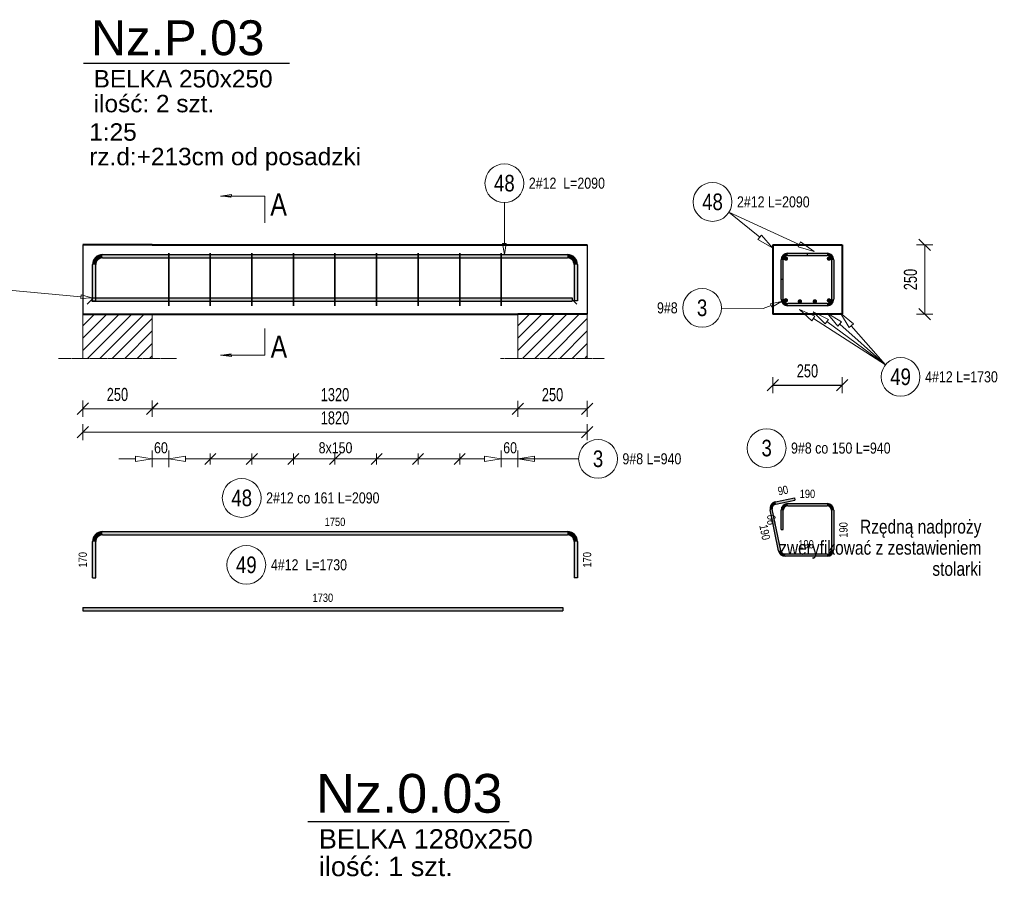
# Model space of a CAD drawing. Extents: x -1906120 to 89837, y -39133 to 303704.
# Tile 32 of 55: x 19945 to 23498, y -211 to 2892. Entities that reach past the tile are written whole.
import ezdxf

# ---------------------------------------------------------------- set-up
doc = ezdxf.new("R2010")
doc.units = 0
doc.header["$LTSCALE"] = 10
doc.header["$MEASUREMENT"] = 0
doc.linetypes.add('HIDDEN', pattern=[0.375, 0.25, -0.125])
for name, color, linetype in [('C_text', 1, 'Continuous'), ('RCAD_kształt pręta', 7, 'Continuous'), ('RCAD_opis kształtu pręta', 7, 'Continuous'), ('RCAD_opis rozkładu', 7, 'Continuous'), ('RCAD_pręt wyrzucony', 130, 'Continuous'), ('RCAD_pręty punktowe', 7, 'Continuous'), ('RCAD_rozkład pręta', 7, 'Continuous'), ('RCAD_symbole graficzne', 7, 'Continuous')]:
    doc.layers.add(name, color=color, linetype=linetype)
for name, color, linetype, lineweight in [('P-Linia1', 3, 'Continuous', 40), ('P-Linia3', 6, 'Continuous', 60), ('P-Linia4', 253, 'Continuous', 5), ('P-Opis', 1, 'Continuous', 18), ('P-Przerywana', 13, 'HIDDEN', 9), ('P-Wymiar', 254, 'Continuous', 9), ('RCAD_deskowanie', 3, 'Continuous', 40)]:
    doc.layers.add(name, color=color, linetype=linetype, lineweight=lineweight)
doc.styles.add('_Fd Opis', font='arial.ttf')
doc.styles.add('_Fdelita opis', font='arial.ttf')
doc.styles.add('ROMANS', font='arial.ttf', dxfattribs={"width": 0.7})
doc.styles.add('style1', font='arial.ttf', dxfattribs={"width": 0.8})
doc.dimstyles.new('A25', dxfattribs={"dimscale": 27, "dimtxt": 1.75, "dimasz": 0.06, "dimexe": 0, "dimexo": 0, "dimgap": 1, "dimtad": 1, "dimdec": 4, "dimrnd": 0.1, "dimdsep": 46, "dimtxsty": 'ROMANS', "dimblk": '[[[[[[[[', "dimcen": 2, "dimdle": 2, "dimse1": 1, "dimse2": 1, "dimclrd": 256, "dimclrt": 1, "dimadec": 0, "dimazin": 0, "dimtfac": 1, "dimtdec": 4, "dimtix": 1, "dimtmove": 2, "dimatfit": 3, "dimldrblk": '[[[[[[[[', "dimfxl": 0, "dimtvp": 0.6, "dimtolj": 1, "dimlwd": -1, "dimarcsym": 0})

# ---------------------------------------------------------------- blocks, each defined once
blk = doc.blocks.new('[[[[[[[[')
at = {"layer": 'P-Wymiar'}
for p, q in [((-12.72792206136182, -12.72792206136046), (12.72792206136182, 12.72792206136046)), ((0, 0), (-4.628327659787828, 0)), ((1.818989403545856e-12, 18.00000000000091), (1.818989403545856e-12, -18.00000000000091))]:
    blk.add_line(p, q, dxfattribs=at)
blk = doc.blocks.new('*D330')
at = {"layer": 'Defpoints', "color": 0, "transparency": 16777216}
for p in [(21743.10343980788, 1708.186529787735), (21993.10343980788, 1708.186529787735), (21993.10343980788, 1486.852137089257)]:
    blk.add_point(p, dxfattribs=at)
at = {"layer": 'P-Wymiar', "transparency": 16777216}
blk.add_line((21744.72343980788, 1486.852137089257), (21991.48343980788, 1486.852137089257), dxfattribs=at)
at = {"layer": 'P-Wymiar', "transparency": 16777216, "xscale": 1.62, "yscale": 1.62, "zscale": 1.62, "rotation": 180}
blk.add_blockref('[[[[[[[[', (21743.10343980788, 1486.852137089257), dxfattribs=at)
at = {"layer": 'P-Wymiar', "transparency": 16777216, "xscale": 1.62, "yscale": 1.62, "zscale": 1.62}
blk.add_blockref('[[[[[[[[', (21993.10343980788, 1486.852137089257), dxfattribs=at)
at = {"layer": 'P-Wymiar', "color": 1, "transparency": 16777216, "insert": (21868.10343980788, 1537.976710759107), "char_height": 47.25, "attachment_point": 5, "style": 'ROMANS'}
blk.add_mtext('\\A1;250', dxfattribs=at)
blk = doc.blocks.new('*D331')
at = {"layer": 'Defpoints', "color": 0, "transparency": 16777216}
for p in [(20173.10343980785, 1933.715467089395), (20423.10343980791, 1933.715467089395), (20173.10343980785, 1487.5158765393)]:
    blk.add_point(p, dxfattribs=at)
at = {"layer": 'P-Wymiar', "transparency": 16777216}
blk.add_line((20421.48343980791, 1487.5158765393), (20174.72343980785, 1487.5158765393), dxfattribs=at)
at = {"layer": 'P-Wymiar', "transparency": 16777216, "xscale": 1.62, "yscale": 1.62, "zscale": 1.62, "rotation": 180}
blk.add_blockref('[[[[[[[[', (20173.10343980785, 1487.5158765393), dxfattribs=at)
at = {"layer": 'P-Wymiar', "transparency": 16777216, "xscale": 1.62, "yscale": 1.62, "zscale": 1.62}
blk.add_blockref('[[[[[[[[', (20423.10343980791, 1487.5158765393), dxfattribs=at)
at = {"layer": 'P-Wymiar', "color": 1, "transparency": 16777216, "insert": (20298.10343980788, 1538.64045020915), "char_height": 47.25, "attachment_point": 5, "style": 'ROMANS'}
blk.add_mtext('\\A1;250', dxfattribs=at)
blk = doc.blocks.new('*D332')
at = {"layer": 'Defpoints', "color": 0, "transparency": 16777216}
for p in [(22912.93615513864, 2078.769863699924), (22923.98226408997, 1828.769863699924), (23210.95495906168, 1828.769863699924)]:
    blk.add_point(p, dxfattribs=at)
at = {"layer": 'P-Wymiar', "transparency": 16777216}
blk.add_line((23210.95495906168, 2077.149863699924), (23210.95495906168, 1830.389863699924), dxfattribs=at)
at = {"layer": 'P-Wymiar', "transparency": 16777216, "xscale": 1.62, "yscale": 1.62, "zscale": 1.62}
for p, rotation in [((23210.95495906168, 2078.769863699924), 90), ((23210.95495906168, 1828.769863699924), 270)]:
    blk.add_blockref('[[[[[[[[', p, dxfattribs=dict(at, rotation=rotation))
at = {"layer": 'P-Wymiar', "color": 1, "transparency": 16777216, "insert": (23159.83038539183, 1953.769863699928), "char_height": 47.25, "attachment_point": 5, "rotation": 90, "style": 'ROMANS'}
blk.add_mtext('\\A1;250', dxfattribs=at)
blk = doc.blocks.new('*D333')
at = {"layer": 'Defpoints', "color": 0, "transparency": 16777216}
for p in [(20423.10343980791, 1874.986885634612), (21743.10343980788, 1874.986885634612), (21743.10343980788, 1486.852137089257)]:
    blk.add_point(p, dxfattribs=at)
at = {"layer": 'P-Wymiar', "transparency": 16777216}
blk.add_line((20424.72343980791, 1486.852137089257), (21741.48343980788, 1486.852137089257), dxfattribs=at)
at = {"layer": 'P-Wymiar', "transparency": 16777216, "xscale": 1.62, "yscale": 1.62, "zscale": 1.62, "rotation": 180}
blk.add_blockref('[[[[[[[[', (20423.10343980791, 1486.852137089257), dxfattribs=at)
at = {"layer": 'P-Wymiar', "transparency": 16777216, "xscale": 1.62, "yscale": 1.62, "zscale": 1.62}
blk.add_blockref('[[[[[[[[', (21743.10343980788, 1486.852137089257), dxfattribs=at)
at = {"layer": 'P-Wymiar', "color": 1, "transparency": 16777216, "insert": (21083.10343980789, 1537.992826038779), "char_height": 47.25, "attachment_point": 5, "style": 'ROMANS'}
blk.add_mtext('\\A1;1320', dxfattribs=at)
blk = doc.blocks.new('*D334')
at = {"layer": 'Defpoints', "color": 0, "transparency": 16777216}
for p in [(20173.10343980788, 1904.98688563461), (21993.10343980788, 1904.98688563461), (20173.10343980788, 1402.803796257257)]:
    blk.add_point(p, dxfattribs=at)
at = {"layer": 'P-Wymiar', "transparency": 16777216}
blk.add_line((21991.48343980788, 1402.803796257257), (20174.72343980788, 1402.803796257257), dxfattribs=at)
at = {"layer": 'P-Wymiar', "transparency": 16777216, "xscale": 1.62, "yscale": 1.62, "zscale": 1.62, "rotation": 180}
blk.add_blockref('[[[[[[[[', (20173.10343980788, 1402.803796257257), dxfattribs=at)
at = {"layer": 'P-Wymiar', "transparency": 16777216, "xscale": 1.62, "yscale": 1.62, "zscale": 1.62}
blk.add_blockref('[[[[[[[[', (21993.10343980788, 1402.803796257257), dxfattribs=at)
at = {"layer": 'P-Wymiar', "color": 1, "transparency": 16777216, "insert": (21083.10343980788, 1453.928369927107), "char_height": 47.25, "attachment_point": 5, "style": 'ROMANS'}
blk.add_mtext('\\A1;1820', dxfattribs=at)
blk = doc.blocks.new('*D335')
at = {"transparency": 16777216}
blk.add_line((22664.55615513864, 1572.684497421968), (22911.31615513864, 1572.684497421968), dxfattribs=at)
at = {"layer": 'Defpoints', "color": 0, "transparency": 16777216}
for p in [(22662.93615513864, 1696.243873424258), (22912.93615513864, 1696.243873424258), (22912.93615513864, 1572.684497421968)]:
    blk.add_point(p, dxfattribs=at)
at = {"transparency": 16777216, "xscale": 1.62, "yscale": 1.62, "zscale": 1.62, "rotation": 180}
blk.add_blockref('[[[[[[[[', (22662.93615513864, 1572.684497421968), dxfattribs=at)
at = {"transparency": 16777216, "xscale": 1.62, "yscale": 1.62, "zscale": 1.62}
blk.add_blockref('[[[[[[[[', (22912.93615513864, 1572.684497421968), dxfattribs=at)
at = {"color": 1, "transparency": 16777216, "insert": (22787.93615513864, 1623.809071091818), "char_height": 47.25, "attachment_point": 5, "style": 'ROMANS'}
blk.add_mtext('\\A1;250', dxfattribs=at)

msp = doc.modelspace()

# ---------------------------------------------------------------- hatches: boundary and pattern name
h = msp.add_hatch(color=1)
edge = h.paths.add_edge_path(flags=0)
edge.add_arc((22710.08104511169, 1878.645852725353), 8, 0, 360, ccw=False)
h = msp.add_hatch(color=1)
edge = h.paths.add_edge_path(flags=0)
edge.add_arc((22865.53884005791, 1878.252723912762), 8, 0, 360, ccw=False)
h = msp.add_hatch(color=1)
edge = h.paths.add_edge_path(flags=0)
edge.add_arc((22760.64411840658, 1874.769863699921), 8, 0, 360, ccw=False)
h = msp.add_hatch(color=1)
edge = h.paths.add_edge_path(flags=0)
edge.add_arc((22814.64411840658, 1874.769863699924), 8, 0, 360, ccw=False)
at = {"layer": 'P-Linia4'}
h = msp.add_hatch(dxfattribs=at)
h.set_pattern_fill('ANSI31', color=256, scale=10, style=0)
h.set_pattern_definition([(45, (-21023.27914066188, -6361.853837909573), (-22.45064030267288, 22.45064030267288), [])])
h.paths.add_polyline_path([(20173.10343980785, 1668.879446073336), (20173.10343980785, 1828.879446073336), (20422.44505565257, 1829.066786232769), (20422.44505565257, 1669.066786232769)])
h = msp.add_hatch(dxfattribs=at)
h.set_pattern_fill('ANSI31', color=256, scale=10, style=0)
h.set_pattern_definition([(45, (-19453.27914066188, -6361.853837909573), (-22.45064030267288, 22.45064030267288), [])])
h.paths.add_polyline_path([(21743.10343980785, 1668.879446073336), (21743.10343980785, 1828.879446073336), (21992.44505565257, 1829.066786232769), (21992.44505565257, 1669.066786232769)])
at = {"layer": 'RCAD_kształt pręta'}
h = msp.add_hatch(color=4, dxfattribs=at)
edge = h.paths.add_edge_path(flags=0)
edge.add_line((20244.10343980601, 2043.769863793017), (20244.10343980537, 2031.769863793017))
edge.add_arc((20244.10343980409, 2007.769863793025), 23.99999999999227, 89.99999999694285, 179.9999999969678)
edge.add_line((20220.1034398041, 2007.769863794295), (20208.1034398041, 2007.769863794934))
edge.add_arc((20244.1034398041, 2007.769863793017), 36.00000000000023, 449.99999999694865, 539.999999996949, ccw=False)
for points in [[(20244.10343980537, 2031.769863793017), (20244.10343980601, 2043.769863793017), (21922.10343980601, 2043.769863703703), (21922.10343980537, 2031.769863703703)], [(22716.93615513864, 2040.769863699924), (22716.93615513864, 2048.769863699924), (22858.93615513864, 2048.769863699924), (22858.93615513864, 2040.769863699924)], [(22716.93615513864, 2040.769863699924), (22716.93615513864, 2048.769863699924), (22786.93615513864, 2048.769863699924), (22786.93615513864, 2040.769863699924)], [(20220.10343979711, 1876.496630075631), (20208.10343979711, 1876.49663007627), (20208.1034398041, 2007.769863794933), (20220.1034398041, 2007.769863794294)], [(21946.1034398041, 2007.769863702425), (21958.1034398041, 2007.769863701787), (21958.10343979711, 1876.496630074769), (21946.10343979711, 1876.496630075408)], [(22700.93615513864, 1954.769863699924), (22692.93615513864, 1954.769863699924), (22692.93615513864, 2024.769863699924), (22700.93615513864, 2024.769863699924)], [(22700.93615513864, 1882.769863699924), (22692.93615513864, 1882.769863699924), (22692.93615513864, 2024.769863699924), (22700.93615513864, 2024.769863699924)], [(22874.93615513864, 2024.769863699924), (22882.93615513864, 2024.769863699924), (22882.93615513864, 1882.769863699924), (22874.93615513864, 1882.769863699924)], [(20206.17487836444, 1876.192774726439), (20206.17487836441, 1888.192774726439), (21938.45328251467, 1888.192774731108), (21938.4532825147, 1876.192774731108)], [(22858.93615513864, 1866.769863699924), (22858.93615513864, 1858.769863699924), (22716.93615513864, 1858.769863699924), (22716.93615513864, 1866.769863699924)]]:
    msp.add_hatch(color=4, dxfattribs=at).paths.add_polyline_path(points, flags=0)
h = msp.add_hatch(color=4, dxfattribs=at)
edge = h.paths.add_edge_path(flags=0)
edge.add_line((21958.1034398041, 2007.769863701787), (21946.1034398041, 2007.769863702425))
edge.add_arc((21922.1034398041, 2007.769863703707), 24, -3.058760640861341e-09, 89.99999999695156)
edge.add_line((21922.10343980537, 2031.769863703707), (21922.10343980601, 2043.769863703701))
edge.add_arc((21922.10343980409, 2007.769863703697), 36.00000000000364, 359.9999999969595, 449.99999999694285, ccw=False)
h = msp.add_hatch(color=4, dxfattribs=at)
edge = h.paths.add_edge_path(flags=0)
edge.add_line((22716.93615513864, 2048.769863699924), (22716.93615513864, 2040.769863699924))
edge.add_arc((22716.93615513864, 2024.769863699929), 15.999999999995, 89.99999999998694, 180.0000000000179)
edge.add_line((22700.93615513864, 2024.769863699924), (22692.93615513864, 2024.769863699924))
edge.add_arc((22716.93615513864, 2024.769863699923), 24.00000000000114, 450, 539.9999999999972, ccw=False)
h = msp.add_hatch(color=4, dxfattribs=at)
edge = h.paths.add_edge_path(flags=0)
edge.add_line((22716.93615513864, 2048.769863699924), (22716.93615513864, 2040.769863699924))
edge.add_arc((22716.93615513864, 2024.769863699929), 15.999999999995, 89.99999999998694, 180.0000000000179)
edge.add_line((22700.93615513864, 2024.769863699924), (22692.93615513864, 2024.769863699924))
edge.add_arc((22716.93615513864, 2024.769863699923), 24.00000000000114, 450, 539.9999999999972, ccw=False)
h = msp.add_hatch(color=4, dxfattribs=at)
edge = h.paths.add_edge_path(flags=0)
edge.add_line((22882.93615513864, 2024.769863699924), (22874.93615513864, 2024.769863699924))
edge.add_arc((22858.93615513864, 2024.769863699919), 16, -1.628443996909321e-11, 89.99999999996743)
edge.add_line((22858.93615513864, 2040.769863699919), (22858.93615513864, 2048.769863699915))
edge.add_arc((22858.93615513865, 2024.769863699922), 23.99999999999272, 359.9999999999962, 450.0000000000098, ccw=False)
h = msp.add_hatch(color=4, dxfattribs=at)
edge = h.paths.add_edge_path(flags=0)
edge.add_line((22692.93615513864, 1882.769863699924), (22700.93615513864, 1882.769863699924))
edge.add_arc((22716.93615513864, 1882.769863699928), 16, 179.9999999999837, 269.9999999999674)
edge.add_line((22716.93615513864, 1866.769863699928), (22716.93615513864, 1858.769863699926))
edge.add_arc((22716.93615513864, 1882.769863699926), 24, 539.9999999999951, 629.9999999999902, ccw=False)
h = msp.add_hatch(color=4, dxfattribs=at)
edge = h.paths.add_edge_path(flags=0)
edge.add_line((22858.93615513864, 1858.769863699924), (22858.93615513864, 1866.769863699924))
edge.add_arc((22858.93615513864, 1882.769863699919), 15.999999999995, -90.00000000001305, 1.788743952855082e-11)
edge.add_line((22874.93615513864, 1882.769863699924), (22882.93615513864, 1882.769863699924))
edge.add_arc((22858.93615513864, 1882.769863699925), 24.00000000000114, 270, 359.9999999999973, ccw=False)
at = {"layer": 'RCAD_pręt wyrzucony'}
h = msp.add_hatch(color=4, dxfattribs=at)
edge = h.paths.add_edge_path(flags=0)
edge.add_line((22672.15249756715, 1151.283764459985), (22673.74185221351, 1143.443231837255))
edge.add_arc((22676.92056150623, 1127.762166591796), 15.99999999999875, 101.4591559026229, 191.4591559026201)
edge.add_line((22661.23949626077, 1124.583457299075), (22653.39896363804, 1122.994102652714))
edge.add_arc((22676.92056150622, 1127.7621665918), 23.9999999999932, 461.45915590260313, 551.4591559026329, ccw=False)
for points in [[(22673.74185221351, 1143.443231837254), (22672.15249756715, 1151.283764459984), (22740.75715801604, 1165.190617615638), (22742.3465126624, 1157.350084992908)], [(22716.93615513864, 1136.940973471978), (22716.93615513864, 1144.940973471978), (22858.93615513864, 1144.940973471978), (22858.93615513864, 1136.940973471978)], [(22691.40704560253, 975.7622641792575), (22683.5665129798, 974.1729095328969), (22653.39896363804, 1122.994102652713), (22661.23949626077, 1124.583457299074)], [(22700.93615513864, 1050.940973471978), (22692.93615513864, 1050.940973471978), (22692.93615513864, 1120.940973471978), (22700.93615513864, 1120.940973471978)], [(22874.93615513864, 1120.940973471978), (22882.93615513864, 1120.940973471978), (22882.93615513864, 978.9409734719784), (22874.93615513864, 978.9409734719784)], [(20244.10343980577, 1031.76751056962), (20244.10343980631, 1043.76751056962), (21922.10343980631, 1043.767510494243), (21922.10343980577, 1031.767510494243)], [(20220.10343979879, 876.4942768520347), (20208.10343979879, 876.4942768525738), (20208.10343980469, 1007.767510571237), (20220.10343980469, 1007.767510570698)], [(21946.10343980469, 1007.767510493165), (21958.10343980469, 1007.767510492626), (21958.10343979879, 876.4942768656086), (21946.10343979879, 876.4942768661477)], [(22858.93615513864, 962.9409734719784), (22858.93615513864, 954.9409734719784), (22707.08811084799, 954.9409734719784), (22707.08811084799, 962.9409734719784)], [(20173.10343980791, 757.9309167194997), (20173.10343980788, 769.9309167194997), (21905.38184395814, 769.9309167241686), (21905.38184395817, 757.9309167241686)]]:
    msp.add_hatch(color=4, dxfattribs=at).paths.add_polyline_path(points, flags=0)
h = msp.add_hatch(color=4, dxfattribs=at)
edge = h.paths.add_edge_path(flags=0)
edge.add_line((22716.93615513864, 1144.940973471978), (22716.93615513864, 1136.940973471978))
edge.add_arc((22716.93615513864, 1120.940973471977), 16.00000000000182, 89.99999999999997, 179.9999999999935)
edge.add_line((22700.93615513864, 1120.940973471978), (22692.93615513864, 1120.940973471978))
edge.add_arc((22716.93615513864, 1120.940973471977), 24.00000000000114, 450, 539.9999999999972, ccw=False)
h = msp.add_hatch(color=4, dxfattribs=at)
edge = h.paths.add_edge_path(flags=0)
edge.add_line((22882.93615513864, 1120.940973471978), (22874.93615513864, 1120.940973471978))
edge.add_arc((22858.93615513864, 1120.940973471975), 16, -1.384177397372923e-11, 89.99999999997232)
edge.add_line((22858.93615513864, 1136.940973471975), (22858.93615513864, 1144.940973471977))
edge.add_arc((22858.93615513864, 1120.940973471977), 24, 359.9999999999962, 449.9999999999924, ccw=False)
h = msp.add_hatch(color=4, dxfattribs=at)
edge = h.paths.add_edge_path(flags=0)
edge.add_line((20244.10343980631, 1043.76751056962), (20244.10343980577, 1031.76751056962))
edge.add_arc((20244.10343980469, 1007.767510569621), 23.99999999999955, 89.99999999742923, 179.9999999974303)
edge.add_line((20220.10343980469, 1007.767510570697), (20208.10343980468, 1007.767510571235))
edge.add_arc((20244.10343980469, 1007.767510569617), 36.00000000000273, 449.9999999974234, 539.9999999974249, ccw=False)
h = msp.add_hatch(color=4, dxfattribs=at)
edge = h.paths.add_edge_path(flags=0)
edge.add_line((21958.10343980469, 1007.767510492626), (21946.10343980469, 1007.767510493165))
edge.add_arc((21922.10343980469, 1007.767510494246), 24, -2.581355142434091e-09, 89.99999999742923)
edge.add_line((21922.10343980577, 1031.767510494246), (21922.10343980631, 1043.767510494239))
edge.add_arc((21922.10343980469, 1007.767510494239), 36, 359.999999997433, 449.9999999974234, ccw=False)
h = msp.add_hatch(color=4, dxfattribs=at)
edge = h.paths.add_edge_path(flags=0)
edge.add_line((22683.5665129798, 974.1729095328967), (22691.40704560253, 975.7622641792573))
edge.add_arc((22707.08811084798, 978.9409734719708), 15.99999999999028, -168.5408440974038, -89.99999999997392)
edge.add_line((22707.08811084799, 962.9409734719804), (22707.08811084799, 954.9409734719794))
edge.add_arc((22707.08811084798, 978.9409734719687), 23.99999999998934, 191.4591559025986, 270.00000000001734, ccw=False)
h = msp.add_hatch(color=4, dxfattribs=at)
edge = h.paths.add_edge_path(flags=0)
edge.add_line((22858.93615513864, 954.9409734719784), (22858.93615513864, 962.9409734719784))
edge.add_arc((22858.93615513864, 978.9409734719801), 16.00000000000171, -89.99999999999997, -6.081220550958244e-12)
edge.add_line((22874.93615513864, 978.9409734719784), (22882.93615513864, 978.9409734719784))
edge.add_arc((22858.93615513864, 978.9409734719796), 24.00000000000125, 270, 359.99999999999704, ccw=False)
at = {"layer": 'RCAD_pręty punktowe'}
h = msp.add_hatch(color=1, dxfattribs=at)
edge = h.paths.add_edge_path(flags=0)
edge.add_arc((22710.33347021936, 2029.287003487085), 8, 0, 360, ccw=False)
h = msp.add_hatch(color=1, dxfattribs=at)
edge = h.paths.add_edge_path(flags=0)
edge.add_arc((22865.53884005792, 2029.287003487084), 8, 0, 360, ccw=False)
at = {"layer": 'RCAD_symbole graficzne', "linetype": 'Continuous', "lineweight": 0}
for points in [[(20669.66352376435, 2254.925260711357), (20709.66352376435, 2254.925260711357), (20709.66352376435, 2249.223398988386)], [(20669.66352376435, 1681.292072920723), (20709.66352376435, 1681.292072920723), (20709.66352376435, 1686.993934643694)]]:
    msp.add_hatch(color=7, dxfattribs=at).paths.add_polyline_path(points, flags=0)

# ---------------------------------------------------------------- linework, layer by layer
at = {"layer": 'C_text'}
for points in [[(20173.10343980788, 2078.769863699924), (20173.10343980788, 1828.769863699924)], [(21993.10343980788, 2078.769863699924), (21993.10343980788, 1828.769863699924)]]:
    msp.add_lwpolyline(points, dxfattribs=at)
at = {"layer": 'P-Linia1'}
msp.add_lwpolyline([(21693.10343980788, 2078.769863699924), (21993.10343980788, 2078.769863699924)], dxfattribs=at)
at = {"layer": 'P-Linia3', "color": 6, "linetype": 'Continuous', "lineweight": 30}
for p, q in [((20175.86791522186, 2734.568357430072), (20918.93062238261, 2734.568357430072)), ((20984.55850869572, -3.092844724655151), (21711.48895656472, -3.092844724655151))]:
    msp.add_line(p, q, dxfattribs=at)
at = {"layer": 'P-Linia4'}
for points in [[(20173.10343980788, 1828.769863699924), (20173.10343980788, 1668.754140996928)], [(20423.10343980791, 1828.769863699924), (20423.10343980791, 1668.754140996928)], [(21743.10343980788, 1668.769863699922), (21743.10343980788, 1828.769863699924)], [(21993.10343980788, 1668.769863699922), (21993.10343980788, 1828.769863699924)]]:
    msp.add_lwpolyline(points, dxfattribs=at)
at = {"layer": 'P-Przerywana'}
for points in [[(20085.42782476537, 1668.754140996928), (20510.77905485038, 1668.754140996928)], [(21680.42782476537, 1668.754140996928), (22055.77905485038, 1668.754140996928)]]:
    msp.add_lwpolyline(points, dxfattribs=at)
at = {"layer": 'RCAD_deskowanie'}
for points in [[(20423.10343980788, 2078.769863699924), (20173.10343980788, 2078.769863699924)], [(20423.10343980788, 2078.769863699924), (21693.10343980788, 2078.769863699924)], [(22662.93615513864, 2078.769863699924), (22912.93615513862, 2078.769863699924)], [(22662.93615513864, 2078.769863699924), (22662.93615513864, 1828.769863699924)], [(22912.93615513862, 2078.769863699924), (22912.93615513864, 1828.769863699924)], [(20173.10343980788, 1828.769863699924), (20423.10343980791, 1828.769863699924)], [(20423.10343980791, 1828.769863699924), (21743.10343980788, 1828.769863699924)], [(21993.10343980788, 1828.769863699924), (21743.10343980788, 1828.769863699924)], [(22912.93615513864, 1828.769863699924), (22662.93615513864, 1828.769863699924)]]:
    msp.add_lwpolyline(points, dxfattribs=at)
at = {"layer": 'RCAD_kształt pręta', "color": 4}
for p, q in [((20244.10343980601, 2043.769863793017), (21922.10343980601, 2043.769863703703)), ((20244.10343980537, 2031.769863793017), (21922.10343980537, 2031.769863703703)), ((22716.93615513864, 2048.769863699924), (22858.93615513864, 2048.769863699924)), ((22716.93615513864, 2048.769863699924), (22786.93615513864, 2048.769863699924)), ((22716.93615513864, 2040.769863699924), (22858.93615513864, 2040.769863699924)), ((22716.93615513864, 2040.769863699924), (22786.93615513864, 2040.769863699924)), ((22786.93615513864, 2048.769863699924), (22786.93615513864, 2040.769863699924)), ((20208.10343979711, 1876.49663007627), (20208.1034398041, 2007.769863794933)), ((20220.10343979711, 1876.496630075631), (20220.1034398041, 2007.769863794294)), ((21946.1034398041, 2007.769863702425), (21946.10343979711, 1876.496630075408)), ((21958.1034398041, 2007.769863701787), (21958.10343979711, 1876.496630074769)), ((22692.93615513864, 1954.769863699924), (22692.93615513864, 2024.769863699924)), ((22692.93615513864, 1882.769863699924), (22692.93615513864, 2024.769863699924)), ((22700.93615513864, 1954.769863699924), (22700.93615513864, 2024.769863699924)), ((22700.93615513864, 1882.769863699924), (22700.93615513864, 2024.769863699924)), ((22874.93615513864, 2024.769863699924), (22874.93615513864, 1882.769863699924)), ((22882.93615513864, 2024.769863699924), (22882.93615513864, 1882.769863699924)), ((22692.93615513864, 1954.769863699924), (22700.93615513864, 1954.769863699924)), ((20206.17487836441, 1888.192774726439), (21938.45328251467, 1888.192774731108)), ((20206.17487836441, 1888.192774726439), (20206.17487836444, 1876.192774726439)), ((21938.45328251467, 1888.192774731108), (21938.4532825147, 1876.192774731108)), ((20206.17487836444, 1876.192774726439), (21938.4532825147, 1876.192774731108)), ((20208.10343979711, 1876.49663007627), (20220.10343979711, 1876.496630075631)), ((21958.10343979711, 1876.496630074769), (21946.10343979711, 1876.496630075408)), ((22858.93615513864, 1866.769863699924), (22716.93615513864, 1866.769863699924)), ((22858.93615513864, 1858.769863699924), (22716.93615513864, 1858.769863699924))]:
    msp.add_line(p, q, dxfattribs=at)
at = {"layer": 'RCAD_kształt pręta', "color": 2, "lineweight": 5}
for p, q in [((20206.17487836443, 1882.192774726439), (20188.67487836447, 1864.692774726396)), ((21938.45328251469, 1882.192774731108), (21955.95328251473, 1864.69277473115))]:
    msp.add_line(p, q, dxfattribs=at)
at = {"layer": 'RCAD_kształt pręta', "color": 4}
for centre, radius, start, end in [((20244.1034398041, 2007.769863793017), 36.00000000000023, 89.99999999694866, 179.999999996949), ((20244.10343980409, 2007.769863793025), 23.99999999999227, 89.99999999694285, 179.9999999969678), ((21922.10343980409, 2007.769863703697), 36.00000000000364, 359.9999999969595, 89.99999999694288), ((21922.1034398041, 2007.769863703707), 24, 359.9999999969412, 89.99999999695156), ((22716.93615513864, 2024.769863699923), 24.00000000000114, 89.99999999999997, 179.9999999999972), ((22716.93615513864, 2024.769863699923), 24.00000000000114, 89.99999999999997, 179.9999999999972), ((22716.93615513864, 2024.769863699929), 15.999999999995, 89.99999999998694, 180.0000000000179), ((22716.93615513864, 2024.769863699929), 15.999999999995, 89.99999999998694, 180.0000000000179), ((22858.93615513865, 2024.769863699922), 23.99999999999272, 359.9999999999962, 90.00000000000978), ((22858.93615513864, 2024.769863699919), 16, 359.9999999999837, 89.99999999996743), ((22716.93615513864, 1882.769863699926), 24, 179.9999999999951, 269.9999999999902), ((22716.93615513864, 1882.769863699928), 16, 179.9999999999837, 269.9999999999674), ((22858.93615513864, 1882.769863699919), 15.999999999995, 269.999999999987, 1.788743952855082e-11), ((22858.93615513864, 1882.769863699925), 24.00000000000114, 270, 359.9999999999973)]:
    msp.add_arc(centre, radius, start, end, dxfattribs=at)
at = {"layer": 'RCAD_opis kształtu pręta', "color": 8, "lineweight": 0}
for p, q in [((21694.32442552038, 2231.346744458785), (21694.32442551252, 2083.769863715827)), ((21694.32442551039, 2043.769863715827), (21687.65775884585, 2083.769863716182)), ((21700.99109217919, 2083.769863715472), (21687.65775884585, 2083.769863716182)), ((21700.99109217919, 2083.769863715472), (21694.32442551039, 2043.769863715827)), ((19906.05750622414, 1914.960387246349), (20166.33303423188, 1891.746287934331)), ((20166.92528643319, 1898.386595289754), (20165.74078203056, 1885.105980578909)), ((20206.17487836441, 1888.192774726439), (20165.74078203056, 1885.105980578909)), ((20166.92528643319, 1898.386595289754), (20206.17487836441, 1888.192774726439)), ((22627.93615513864, 1849.163414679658), (22477.77806648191, 1850.628656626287)), ((22627.93615513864, 1849.163414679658), (22657.0624338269, 1860.161513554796)), ((22654.70739735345, 1866.398359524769), (22694.48350964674, 1874.291732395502)), ((22654.70739735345, 1866.398359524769), (22659.41747030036, 1853.924667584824)), ((22694.48350964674, 1874.291732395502), (22659.41747030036, 1853.924667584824))]:
    msp.add_line(p, q, dxfattribs=at)
for centre in [(21694.3244255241, 2301.346744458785), (22407.78139889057, 1851.311683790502)]:
    msp.add_circle(centre, 70, dxfattribs=at)
at = {"layer": 'RCAD_opis rozkładu', "color": 8, "lineweight": 0}
for p, q in [((22504.76306157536, 2196.834222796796), (22615.71292363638, 2106.28856450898)), ((22504.76306157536, 2196.834222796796), (22758.13661222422, 2080.490884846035)), ((22622.03561330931, 2114.036054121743), (22609.39023396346, 2098.541074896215)), ((22662.19786131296, 2068.352426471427), (22609.39023396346, 2098.541074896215)), ((22622.03561330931, 2114.036054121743), (22662.19786131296, 2068.352426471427)), ((22762.30949525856, 2089.578626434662), (22753.96372918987, 2071.403143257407)), ((22812.66306175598, 2055.453586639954), (22753.96372918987, 2071.403143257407)), ((22762.30949525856, 2089.578626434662), (22812.66306175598, 2055.453586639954)), ((22804.03141004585, 1804.48228643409), (22758.89563751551, 1845.259265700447)), ((22758.89563751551, 1845.259265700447), (22814.81660480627, 1821.325076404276)), ((22804.03141004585, 1804.48228643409), (22814.81660480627, 1821.325076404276)), ((22851.51437113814, 1793.759755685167), (22809.0352828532, 1837.297406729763)), ((22809.0352828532, 1837.297406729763), (22863.33852346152, 1809.890143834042)), ((23069.52259657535, 1646.350874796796), (22809.42400742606, 1812.903681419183)), ((22897.71629209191, 1785.597540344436), (22859.50088009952, 1832.921765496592)), ((22859.50088009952, 1832.921765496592), (22910.99899149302, 1800.549794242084)), ((22938.78098423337, 1780.300605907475), (22906.74484267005, 1832.008300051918)), ((22906.74484267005, 1832.008300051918), (22953.81936387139, 1793.485716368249)), ((22851.51437113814, 1793.759755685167), (22863.33852346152, 1809.890143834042)), ((23069.52259657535, 1646.350874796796), (22857.42644729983, 1801.824949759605)), ((22897.71629209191, 1785.597540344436), (22910.99899149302, 1800.549794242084)), ((23069.52259657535, 1646.350874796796), (22904.35764179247, 1793.07366729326)), ((22938.78098423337, 1780.300605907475), (22953.81936387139, 1793.485716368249)), ((23069.52259657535, 1646.350874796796), (22946.30017405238, 1786.893161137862)), ((20363.10343980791, 1316.371386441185), (20423.10343980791, 1306.371386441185)), ((20363.10343980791, 1316.371386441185), (20363.10343980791, 1296.371386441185)), ((20423.10343980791, 1276.371386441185), (20423.10343980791, 1336.371386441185)), ((20483.10343980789, 1276.371386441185), (20483.10343980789, 1336.371386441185)), ((20483.10343980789, 1306.371386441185), (20543.10343980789, 1316.371386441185)), ((20543.10343980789, 1296.371386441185), (20543.10343980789, 1316.371386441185)), ((20653.10343980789, 1326.371386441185), (20613.10343980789, 1286.371386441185)), ((20633.10343980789, 1286.371386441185), (20633.10343980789, 1326.371386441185)), ((20803.10343980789, 1326.371386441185), (20763.10343980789, 1286.371386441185)), ((20783.10343980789, 1286.371386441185), (20783.10343980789, 1326.371386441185)), ((20953.10343980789, 1326.371386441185), (20913.10343980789, 1286.371386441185)), ((20933.10343980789, 1286.371386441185), (20933.10343980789, 1326.371386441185)), ((21063.10343980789, 1286.371386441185), (21103.10343980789, 1326.371386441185)), ((21083.10343980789, 1286.371386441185), (21083.10343980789, 1326.371386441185)), ((21213.10343980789, 1286.371386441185), (21253.10343980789, 1326.371386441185)), ((21233.10343980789, 1286.371386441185), (21233.10343980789, 1326.371386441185)), ((21363.10343980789, 1286.371386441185), (21403.10343980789, 1326.371386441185)), ((21383.10343980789, 1286.371386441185), (21383.10343980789, 1326.371386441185)), ((21513.10343980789, 1286.371386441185), (21553.10343980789, 1326.371386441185)), ((21533.10343980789, 1286.371386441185), (21533.10343980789, 1326.371386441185)), ((21623.10343980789, 1316.371386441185), (21683.10343980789, 1306.371386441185)), ((21623.10343980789, 1316.371386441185), (21623.10343980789, 1296.371386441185)), ((21683.10343980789, 1276.371386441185), (21683.10343980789, 1336.371386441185)), ((21743.10343980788, 1276.371386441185), (21743.10343980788, 1336.371386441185)), ((21743.10343980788, 1306.371386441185), (21803.10343980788, 1316.371386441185)), ((21803.10343980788, 1296.371386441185), (21803.10343980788, 1316.371386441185)), ((20303.10343980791, 1306.371386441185), (20363.10343980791, 1306.371386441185)), ((20423.10343980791, 1306.371386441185), (20363.10343980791, 1296.371386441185)), ((20483.10343980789, 1306.371386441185), (20423.10343980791, 1306.371386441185)), ((20543.10343980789, 1296.371386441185), (20483.10343980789, 1306.371386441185)), ((20633.10343980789, 1306.371386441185), (20543.10343980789, 1306.371386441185)), ((20783.10343980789, 1306.371386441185), (20633.10343980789, 1306.371386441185)), ((20933.10343980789, 1306.371386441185), (20783.10343980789, 1306.371386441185)), ((21008.10343980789, 1306.371386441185), (20933.10343980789, 1306.371386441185)), ((21008.10343980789, 1306.371386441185), (21083.10343980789, 1306.371386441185)), ((21083.10343980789, 1306.371386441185), (21233.10343980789, 1306.371386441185)), ((21233.10343980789, 1306.371386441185), (21383.10343980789, 1306.371386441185)), ((21383.10343980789, 1306.371386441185), (21533.10343980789, 1306.371386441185)), ((21533.10343980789, 1306.371386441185), (21623.10343980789, 1306.371386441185)), ((21683.10343980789, 1306.371386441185), (21623.10343980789, 1296.371386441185)), ((21683.10343980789, 1306.371386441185), (21743.10343980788, 1306.371386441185)), ((21962.35406856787, 1306.371386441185), (21743.10343980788, 1306.371386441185)), ((21803.10343980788, 1296.371386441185), (21743.10343980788, 1306.371386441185)), ((21863.10343980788, 1306.371386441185), (21803.10343980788, 1306.371386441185))]:
    msp.add_line(p, q, dxfattribs=at)
for centre in [(22445.36127870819, 2233.867021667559), (23123.97707401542, 1602.365537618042), (22032.35406856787, 1306.371386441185)]:
    msp.add_circle(centre, 70, dxfattribs=at)
at = {"layer": 'RCAD_pręt wyrzucony', "color": 4}
for p, q in [((22672.15249756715, 1151.283764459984), (22740.75715801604, 1165.190617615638)), ((22673.74185221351, 1143.443231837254), (22742.3465126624, 1157.350084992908)), ((22716.93615513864, 1144.940973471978), (22858.93615513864, 1144.940973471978)), ((22716.93615513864, 1136.940973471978), (22858.93615513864, 1136.940973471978)), ((22740.75715801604, 1165.190617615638), (22742.3465126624, 1157.350084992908)), ((22683.5665129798, 974.1729095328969), (22653.39896363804, 1122.994102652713)), ((22691.40704560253, 975.7622641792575), (22661.23949626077, 1124.583457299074)), ((22692.93615513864, 1050.940973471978), (22692.93615513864, 1120.940973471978)), ((22700.93615513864, 1050.940973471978), (22700.93615513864, 1120.940973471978)), ((22874.93615513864, 1120.940973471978), (22874.93615513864, 978.9409734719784)), ((22882.93615513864, 1120.940973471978), (22882.93615513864, 978.9409734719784)), ((20244.10343980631, 1043.76751056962), (21922.10343980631, 1043.767510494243)), ((20244.10343980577, 1031.76751056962), (21922.10343980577, 1031.767510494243)), ((22692.93615513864, 1050.940973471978), (22700.93615513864, 1050.940973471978)), ((20208.10343979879, 876.4942768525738), (20208.10343980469, 1007.767510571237)), ((20220.10343979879, 876.4942768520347), (20220.10343980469, 1007.767510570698)), ((21946.10343980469, 1007.767510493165), (21946.10343979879, 876.4942768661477)), ((21958.10343980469, 1007.767510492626), (21958.10343979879, 876.4942768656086)), ((22858.93615513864, 962.9409734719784), (22707.08811084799, 962.9409734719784)), ((22858.93615513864, 954.9409734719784), (22707.08811084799, 954.9409734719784)), ((20208.10343979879, 876.4942768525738), (20220.10343979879, 876.4942768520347)), ((21958.10343979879, 876.4942768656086), (21946.10343979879, 876.4942768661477)), ((20173.10343980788, 769.9309167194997), (21905.38184395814, 769.9309167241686)), ((20173.10343980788, 769.9309167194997), (20173.10343980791, 757.9309167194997)), ((20173.10343980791, 757.9309167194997), (21905.38184395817, 757.9309167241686)), ((21905.38184395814, 769.9309167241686), (21905.38184395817, 757.9309167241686))]:
    msp.add_line(p, q, dxfattribs=at)
at = {"layer": 'RCAD_pręt wyrzucony', "color": 8, "lineweight": 0}
for centre in [(22640.7556485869, 1345.120723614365), (20746.47204989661, 1165.246137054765), (20763.17955099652, 923.6675284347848)]:
    msp.add_circle(centre, 70, dxfattribs=at)
at = {"layer": 'RCAD_pręt wyrzucony', "color": 4}
for centre, radius, start, end in [((22676.92056150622, 1127.7621665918), 23.9999999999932, 101.4591559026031, 191.4591559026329), ((22676.92056150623, 1127.762166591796), 15.99999999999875, 101.4591559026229, 191.4591559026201), ((22716.93615513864, 1120.940973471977), 24.00000000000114, 89.99999999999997, 179.9999999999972), ((22716.93615513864, 1120.940973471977), 16.00000000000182, 89.99999999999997, 179.9999999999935), ((22858.93615513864, 1120.940973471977), 24, 359.9999999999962, 89.9999999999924), ((22858.93615513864, 1120.940973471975), 16, 359.9999999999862, 89.99999999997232), ((20244.10343980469, 1007.767510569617), 36.00000000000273, 89.99999999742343, 179.9999999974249), ((20244.10343980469, 1007.767510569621), 23.99999999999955, 89.99999999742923, 179.9999999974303), ((21922.10343980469, 1007.767510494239), 36, 359.999999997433, 89.99999999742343), ((21922.10343980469, 1007.767510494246), 24, 359.9999999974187, 89.99999999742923), ((22707.08811084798, 978.9409734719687), 23.99999999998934, 191.4591559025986, 270.0000000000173), ((22707.08811084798, 978.9409734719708), 15.99999999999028, 191.4591559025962, 270.000000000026), ((22858.93615513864, 978.9409734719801), 16.00000000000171, 270, 359.9999999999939), ((22858.93615513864, 978.9409734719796), 24.00000000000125, 270, 359.999999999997)]:
    msp.add_arc(centre, radius, start, end, dxfattribs=at)
at = {"layer": 'RCAD_rozkład pręta', "color": 7, "linetype": 'ByBlock', "lineweight": 35}
for p, q in [((20483.10343980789, 1858.769863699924), (20483.10343980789, 2048.769863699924)), ((20633.10343980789, 1858.769863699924), (20633.10343980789, 2048.769863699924)), ((20783.10343980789, 1858.769863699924), (20783.10343980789, 2048.769863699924)), ((20933.10343980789, 1858.769863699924), (20933.10343980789, 2048.769863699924)), ((21083.10343980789, 1858.769863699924), (21083.10343980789, 2048.769863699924)), ((21233.10343980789, 1858.769863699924), (21233.10343980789, 2048.769863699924)), ((21383.10343980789, 1858.769863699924), (21383.10343980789, 2048.769863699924)), ((21533.10343980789, 1858.769863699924), (21533.10343980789, 2048.769863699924)), ((21683.10343980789, 1858.769863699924), (21683.10343980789, 2048.769863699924))]:
    msp.add_line(p, q, dxfattribs=at)
at = {"layer": 'RCAD_symbole graficzne', "color": 7, "linetype": 'Continuous', "lineweight": 0}
for p, q in [((20669.66352376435, 2254.925260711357), (20709.66352376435, 2260.627122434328)), ((20669.66352376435, 2254.925260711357), (20829.66352376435, 2254.925260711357)), ((20709.66352376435, 2254.925260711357), (20709.66352376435, 2260.627122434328)), ((20829.66352376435, 2254.925260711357), (20829.66352376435, 2158.925260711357)), ((20829.66352376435, 1681.292072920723), (20829.66352376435, 1777.292072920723)), ((20669.66352376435, 1681.292072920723), (20709.66352376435, 1675.590211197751)), ((20669.66352376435, 1681.292072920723), (20829.66352376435, 1681.292072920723)), ((20709.66352376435, 1681.292072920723), (20709.66352376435, 1675.590211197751))]:
    msp.add_line(p, q, dxfattribs=at)

# ---------------------------------------------------------------- texts
at = {"layer": 'P-Linia1', "color": 3, "lineweight": 30, "style": '_Fdelita opis'}
for s, height, p in [('BELKA 250x250', 63, (20212.10401928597, 2647.102262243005)), ('1:25', 63, (20196.44147925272, 2454.903242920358)), ('rz.d:+213cm od posadzki', 63, (20196.44147925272, 2366.295296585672)), ('BELKA 1280x250', 70, (21024.82084654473, -100.2773949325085))]:
    msp.add_text(s, height=height, dxfattribs=at).set_placement(p)
at = {"layer": 'P-Linia1', "color": 1, "lineweight": 30, "style": '_Fdelita opis'}
for s, height, p in [('ilość: 2 szt.', 63, (20212.17021011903, 2557.519741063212)), ('ilość: 1 szt.', 70, (21024.89439191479, -199.813529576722))]:
    msp.add_text(s, height=height, dxfattribs=at).set_placement(p)
at = {"layer": 'P-Linia3', "color": 6, "lineweight": 30, "style": '_Fdelita opis'}
for s, height, p in [('Nz.P.03', 126, (20202.39022505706, 2763.535063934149)), ('Nz.0.03', 140, (21014.02774184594, 29.092384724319))]:
    msp.add_text(s, height=height, dxfattribs=at).set_placement(p)
at = {"layer": 'P-Opis', "insert": (23415.65062190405, 1086.80607982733), "char_height": 50, "attachment_point": 3, "line_spacing_factor": 0.9142857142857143, "style": '_Fd Opis'}
msp.add_mtext('{\\W0.8;Rzędną nadproży \\Pzweryfikować z zestawieniem \\Pstolarki}', dxfattribs=at)
at = {"layer": 'RCAD_opis kształtu pręta', "color": 1, "attachment_point": 5, "style": 'style1'}
for s, insert, char_height in [('48', (21694.3244255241, 2301.346744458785), 60), ('2#12  L=2090', (21919.95334776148, 2301.346744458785), 40), ('3', (22407.78139889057, 1851.311683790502), 60), ('9#8  ', (22282.39804281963, 1851.311683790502), 40)]:
    msp.add_mtext(s, dxfattribs=dict(at, insert=insert, char_height=char_height))
at = {"layer": 'RCAD_opis rozkładu', "color": 1, "char_height": 60, "attachment_point": 5, "style": 'style1'}
for s, insert in [('48', (22445.36127870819, 2233.867021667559)), ('49', (23123.97707401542, 1602.365537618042)), ('3', (22032.35406856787, 1306.371386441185))]:
    msp.add_mtext(s, dxfattribs=dict(at, insert=insert))
at = {"layer": 'RCAD_opis rozkładu', "color": 2, "char_height": 40, "style": 'style1'}
for s, insert, attachment_point in [('2#12 L=2090', (22664.78010544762, 2233.867021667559), 5), ('4#12 L=1730', (23343.76697851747, 1602.365537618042), 5), ('60', (20430.15118878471, 1325.948466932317), 7), ('8x150', (21024.1784739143, 1325.948466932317), 7), ('60', (21690.15118878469, 1325.948466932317), 7), ('9#8 L=940', (22226.63783391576, 1306.371386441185), 5)]:
    msp.add_mtext(s, dxfattribs=dict(at, insert=insert, attachment_point=attachment_point))
at = {"layer": 'RCAD_pręt wyrzucony', "color": 1, "attachment_point": 5, "style": 'style1'}
for s, insert, char_height in [('3', (22640.7556485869, 1345.120723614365), 60), ('48', (20746.47204989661, 1165.246137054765), 60), ('190', (22787.93615513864, 1179.940973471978), 30), ('190', (22783.01213299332, 997.9409734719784), 30), ('49', (20763.17955099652, 923.6675284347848), 60), ('1730', (21039.24264188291, 804.9309167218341), 30)]:
    msp.add_mtext(s, dxfattribs=dict(at, insert=insert, char_height=char_height))
at = {"layer": 'RCAD_pręt wyrzucony', "color": 2, "char_height": 40, "attachment_point": 5, "style": 'style1'}
for s, insert in [('9#8 co 150 L=940', (22908.36001420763, 1345.120723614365)), ('2#12 co 161 L=2090', (21039.21147690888, 1165.246137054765)), ('4#12  L=1730', (20989.17955099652, 923.6675284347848))]:
    msp.add_mtext(s, dxfattribs=dict(at, insert=insert))
at = {"layer": 'RCAD_pręt wyrzucony', "color": 1, "char_height": 30, "attachment_point": 5, "style": 'style1'}
for s, insert, rotation in [('90', (22699.50140121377, 1192.539521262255), 11.459155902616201), ('90', (22657.93615513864, 1085.940973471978), 90), ('1750', (21083.10343980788, 1078.767510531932), 359.99999999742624), ('190', (22634.18040808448, 1041.630079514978), 281.4591559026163), ('190', (22917.93615513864, 1049.940973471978), 90), ('170', (20173.10343980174, 942.1308937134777), 89.99999999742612), ('170', (21993.10343980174, 942.1308936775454), 89.99999999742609)]:
    msp.add_mtext(s, dxfattribs=dict(at, insert=insert, rotation=rotation))
at = {"layer": 'RCAD_symbole graficzne', "color": 73, "char_height": 80, "attachment_point": 5, "style": 'style1'}
for insert in [(20879.69891682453, 2224.925260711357), (20880.77923750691, 1711.292072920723)]:
    msp.add_mtext('A', dxfattribs=dict(at, insert=insert))

# ---------------------------------------------------------------- dimensions: what is measured, and where the dimension line sits
dim = msp.add_linear_dim(base=(22912.93615513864, 1572.684497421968), p1=(22662.93615513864, 1696.243873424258), p2=(22912.93615513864, 1696.243873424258), dimstyle='A25', override={"dimfxl": 0.18, "dimfxlon": 1})
dim.commit()
dim.dimension.update_dxf_attribs({"geometry": '*D335', "text_midpoint": (22787.93615513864, 1623.809071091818)})
at = {"layer": 'P-Wymiar'}
dim = msp.add_linear_dim(base=(23210.95495906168, 1828.769863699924), p1=(22912.93615513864, 2078.769863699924), p2=(22923.98226408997, 1828.769863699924), angle=90, dimstyle='A25', override={"dimfxl": 0.18, "dimfxlon": 1}, dxfattribs=at)
dim.commit()
dim.dimension.update_dxf_attribs({"geometry": '*D332', "text_midpoint": (23159.83038539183, 1953.769863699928)})
for base, p1, p2, picture, middle in [((20173.10343980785, 1487.5158765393), (20423.10343980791, 1933.715467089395), (20173.10343980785, 1933.715467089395), '*D331', (20298.10343980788, 1538.64045020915)), ((20173.10343980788, 1402.803796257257), (21993.10343980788, 1904.98688563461), (20173.10343980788, 1904.98688563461), '*D334', (21083.10343980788, 1453.928369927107)), ((21743.10343980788, 1486.852137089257), (20423.10343980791, 1874.986885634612), (21743.10343980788, 1874.986885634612), '*D333', (21083.10343980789, 1537.992826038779)), ((21993.10343980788, 1486.852137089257), (21743.10343980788, 1708.186529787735), (21993.10343980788, 1708.186529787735), '*D330', (21868.10343980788, 1537.976710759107))]:
    dim = msp.add_linear_dim(base=base, p1=p1, p2=p2, dimstyle='A25', override={"dimfxl": 0.18, "dimfxlon": 1}, dxfattribs=at)
    dim.commit()
    dim.dimension.update_dxf_attribs({"geometry": picture, "text_midpoint": middle})

doc.saveas('drawing.dxf')
